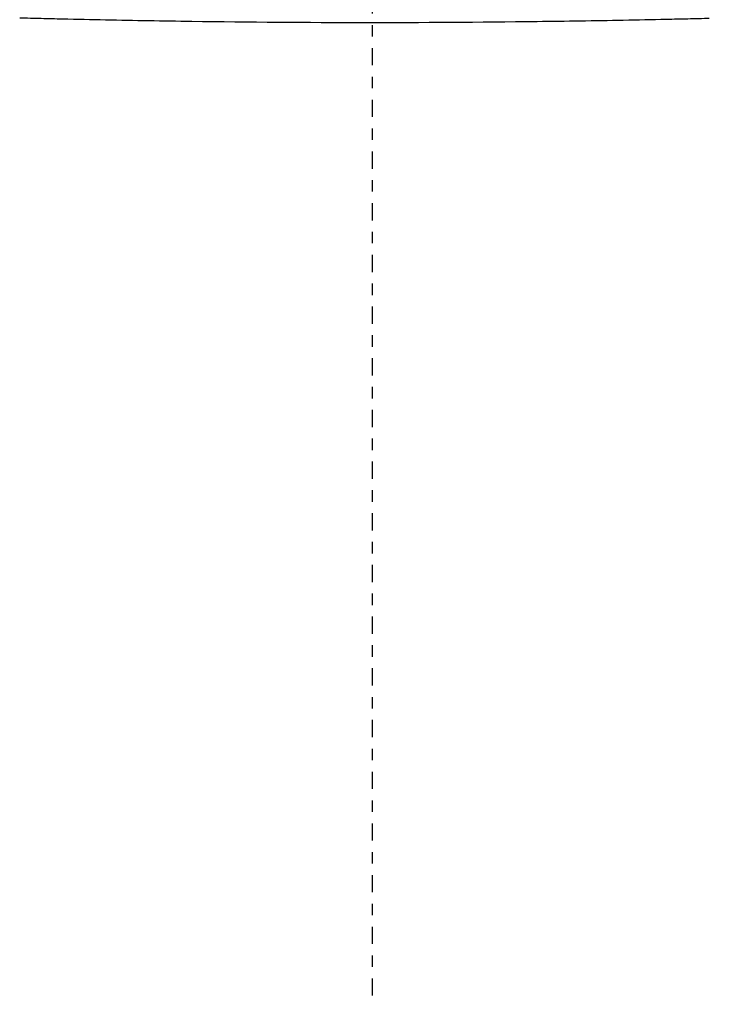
# Model space of a CAD drawing. Header units: millimetres. Extents: x 0 to 4378, y 0 to 2376.
# Tile 183 of 256: x 774.15 to 780.15, y 2078.98 to 2087.56. Entities that reach past the tile are written whole.
import ezdxf

# ---------------------------------------------------------------- set-up
doc = ezdxf.new("R2010")
doc.units = ezdxf.units.MM
doc.header["$LTSCALE"] = 0.2
doc.linetypes.add('CENTER2', pattern=[1.125, 0.75, -0.125, 0.125, -0.125])
doc.layers.add('02_Center Line', color=1, linetype='CENTER2')

# ---------------------------------------------------------------- blocks, each defined once
blk = doc.blocks.new('A$Ce3085cef_1')
blk.add_open_spline([(2.9324, -78.8297), (2.9067, -78.8304), (2.8752, -78.8312), (2.8079, -78.8328), (2.7768, -78.8335), (2.6834, -78.8357), (2.621, -78.8372), (2.434, -78.8413), (2.3093, -78.8438), (1.9348, -78.8509), (1.6848, -78.8548), (0.9353, -78.8642), (0.4339, -78.8673), (-0.5695, -78.8668), (-1.0702, -78.8632), (-1.8206, -78.8529), (-2.0704, -78.8487), (-2.4448, -78.8412), (-2.5695, -78.8386), (-2.7564, -78.8342), (-2.8187, -78.8328), (-2.912, -78.8305), (-2.9432, -78.8297), (-3.0104, -78.828), (-3.0419, -78.8272), (-3.0676, -78.8265)], degree=3, knots=[0.000006, 0.000006, 0.000006, 0.000006, 0.0077656, 0.0077656, 0.0144608, 0.0144608, 0.0278513, 0.0278513, 0.0546324, 0.0546324, 0.1081958, 0.1081958, 0.2151263, 0.2151263, 0.321952, 0.321952, 0.3753541, 0.3753541, 0.4020519, 0.4020519, 0.4154008, 0.4154008, 0.4220656, 0.4220656, 0.4297877, 0.4297877, 0.4297877, 0.4297877])
at = {"layer": '02_Center Line'}
blk.add_line((0, 87.4127), (0, -87.4127), dxfattribs=at)

msp = doc.modelspace()

# ---------------------------------------------------------------- block references
msp.add_blockref('A$Ce3085cef_1', (777.2185, 2166.3965))

doc.saveas('drawing.dxf')
